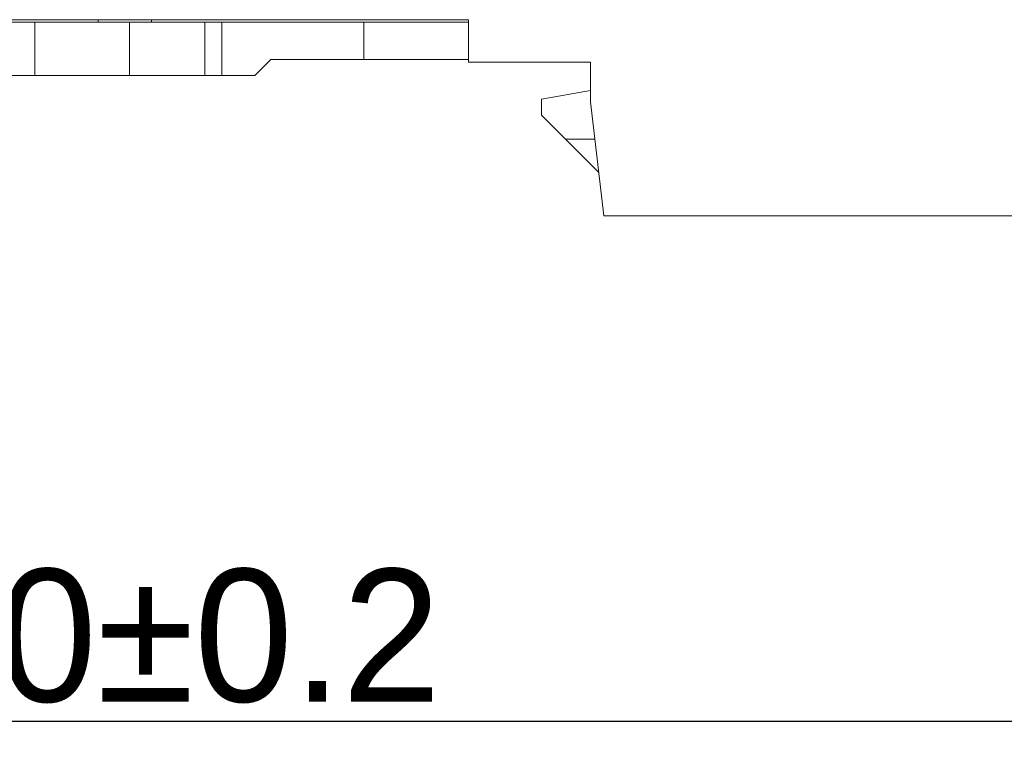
# Model space of a CAD drawing. Header units: millimetres. Extents: x 0 to 427, y 0 to 299.
# Tile 5 of 38: x 155 to 192, y 103 to 131. Entities that reach past the tile are written whole.
import ezdxf

# ---------------------------------------------------------------- set-up
doc = ezdxf.new("R2010")
doc.units = ezdxf.units.MM
doc.header["$LTSCALE"] = 23.1
doc.header["$MEASUREMENT"] = 0
doc.header["$PDSIZE"] = -5
doc.layers.get('0').update_dxf_attribs({"lineweight": 18})
doc.styles.add('文字样式①', font='txt')
doc.dimstyles.new('标准样式（宋体）', dxfattribs={"dimtxt": 5, "dimasz": 3, "dimexe": 1.25, "dimexo": 0.625, "dimtad": 1, "dimtoh": 1, "dimdsep": 46, "dimtxsty": '文字样式①', "dimcen": 0, "dimdle": 6, "dimadec": 0, "dimazin": 0, "dimtfac": 1, "dimtofl": 0, "dimtmove": 0, "dimatfit": 3, "dimfxl": 0, "dimtolj": 1, "dimarcsym": 0})

# ---------------------------------------------------------------- blocks, each defined once
blk = doc.blocks.new('*D27')
at = {"color": 0, "lineweight": -2}
for p, q in [((108.338, 123.144), (108.338, 103.479)), ((208.338, 123.144), (208.338, 103.479)), ((111.338, 104.729), (205.338, 104.729))]:
    blk.add_line(p, q, dxfattribs=at)
at = {"color": 0}
for points in [[(111.338, 105.229), (111.338, 104.229), (108.338, 104.729)], [(205.338, 104.229), (205.338, 105.229), (208.338, 104.729)]]:
    blk.add_solid(points, dxfattribs=at)
at = {"layer": 'Defpoints', "color": 0}
for p in [(108.338, 123.769), (208.338, 123.769), (208.338, 104.729)]:
    blk.add_point(p, dxfattribs=at)
at = {"color": 0, "lineweight": 0, "insert": (158.338, 107.929), "char_height": 5, "attachment_point": 5, "style": '文字样式①'}
blk.add_mtext('\\A1;100{\\H1x;%%P0.2}', dxfattribs=at)

msp = doc.modelspace()

# ---------------------------------------------------------------- linework, layer by layer
at = {"color": 7, "linetype": 'Continuous', "lineweight": 0}
for p, q in [((145.238, 131.169), (171.438, 131.169)), ((145.238, 131.069), (171.438, 131.069)), ((155.099, 129.069), (155.099, 131.069)), ((157.49, 131.169), (157.49, 131.069)), ((158.661, 129.069), (158.661, 131.069)), ((159.49, 131.169), (159.49, 131.069)), ((161.51, 129.069), (161.51, 131.069)), ((162.145, 131.069), (162.145, 129.069)), ((167.488, 129.669), (167.488, 131.069)), ((171.438, 129.569), (171.438, 131.169)), ((163.988, 129.669), (163.388, 129.069)), ((163.988, 129.669), (171.438, 129.669)), ((176.038, 129.569), (171.438, 129.569)), ((176.038, 128.069), (176.038, 129.569)), ((154.138, 129.069), (163.388, 129.069)), ((174.188, 128.169), (176.038, 128.495)), ((174.188, 127.569), (174.188, 128.169)), ((176.538, 123.769), (176.038, 128.069)), ((176.347, 125.409), (174.188, 127.569)), ((175.088, 126.669), (176.201, 126.669)), ((176.538, 123.769), (208.338, 123.769))]:
    msp.add_line(p, q, dxfattribs=at)

# ---------------------------------------------------------------- dimensions: what is measured, and where the dimension line sits
at = {"color": 142, "lineweight": 0}
dim = msp.add_linear_dim(base=(208.338, 104.729), p1=(108.338, 123.769), p2=(208.338, 123.769), text='<>{\\H1x;%%P0.2}', dimstyle='标准样式（宋体）', override={"dimdec": 1, "dimarcsym": 1}, dxfattribs=at)
dim.commit()
dim.dimension.update_dxf_attribs({"geometry": '*D27', "text_midpoint": (158.338, 104.729), "dimtype": 160})

doc.saveas('drawing.dxf')
